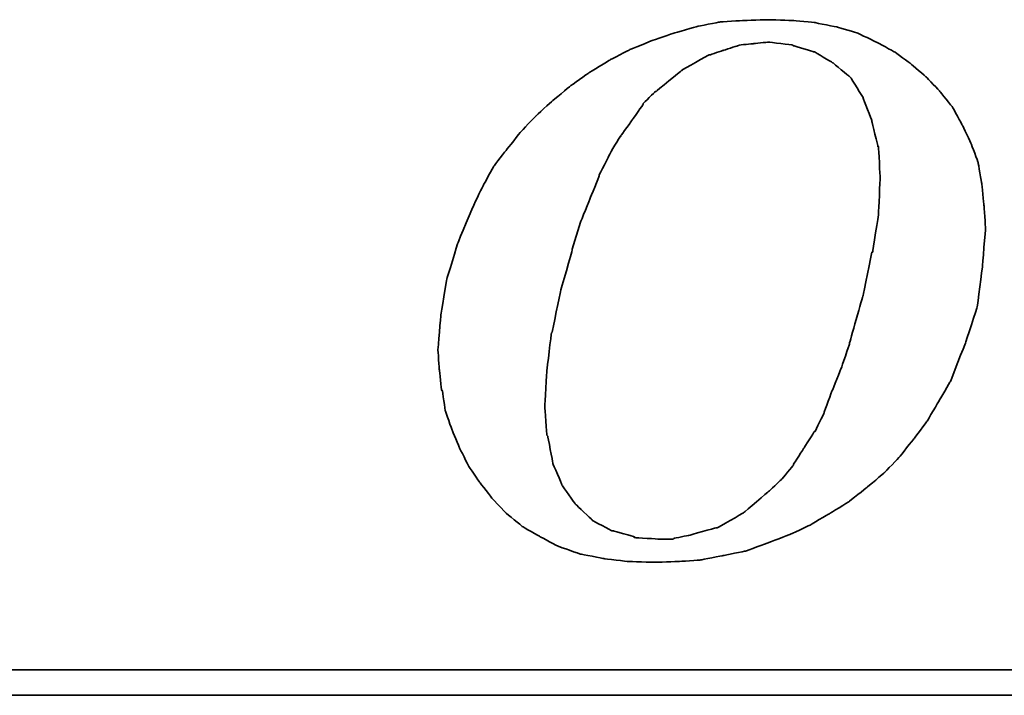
# Model space of a CAD drawing. Header units: millimetres. Extents: x 18 to 344, y 371 to 485.
# Tile 35 of 53: x 261.99 to 265.94, y 405.84 to 408.55. Entities that reach past the tile are written whole.
import ezdxf

# ---------------------------------------------------------------- set-up
doc = ezdxf.new("R2010")
doc.units = ezdxf.units.MM
doc.layers.add('DIM', color=4, linetype='Continuous')
doc.layers.add('layer 1', color=7, linetype='Continuous')

# ---------------------------------------------------------------- blocks, each defined once
blk = doc.blocks.new('TBI MOTION logo(完整正式版)')
at = {"layer": 'layer 1', "color": 22, "lineweight": 35}
for points, knots in [([(-11.34375, -6.98375), (-11.34375, -6.98375), (-10.91375, -7.43875), (-10.91375, -7.43875), (-10.91375, -7.43875), (-10.91375, -7.43875), (-10.38625, -7.87125), (-10.38625, -7.87125), (-10.38625, -7.87125), (-10.38625, -7.87125), (-9.81125, -8.20375), (-9.81125, -8.20375), (-9.81125, -8.20375), (-9.81125, -8.20375), (-9.21125, -8.51875), (-9.21125, -8.51875), (-9.21125, -8.51875), (-9.21125, -8.51875), (-8.51625, -8.75875), (-8.51625, -8.75875), (-8.51625, -8.75875), (-8.51625, -8.75875), (-7.77125, -8.90375), (-7.77125, -8.90375), (-7.77125, -8.90375), (-7.77125, -8.90375), (-6.97875, -8.99875), (-6.97875, -8.99875), (-6.97875, -8.99875), (-6.97875, -8.99875), (-6.14125, -9.02375), (-6.14125, -9.02375), (-6.14125, -9.02375), (-6.14125, -9.02375), (-5.37125, -8.99875), (-5.37125, -8.99875), (-5.37125, -8.99875), (-5.37125, -8.99875), (-4.65375, -8.94875), (-4.65375, -8.94875), (-4.65375, -8.94875), (-4.65375, -8.94875), (-3.93375, -8.80625), (-3.93375, -8.80625), (-3.93375, -8.80625), (-3.93375, -8.80625), (-3.21375, -8.66375), (-3.21375, -8.66375), (-3.21375, -8.66375), (-3.21375, -8.66375), (-2.49375, -8.39875), (-2.49375, -8.39875), (-2.49375, -8.39875), (-2.49375, -8.39875), (-1.79875, -8.13375), (-1.79875, -8.13375), (-1.79875, -8.13375), (-1.79875, -8.13375), (-1.17375, -7.84375), (-1.17375, -7.84375), (-1.17375, -7.84375), (-1.17375, -7.84375), (-0.52375, -7.46375), (-0.52375, -7.46375), (-0.52375, -7.46375), (-0.52375, -7.46375), (0.10124, -7.07875), (0.10124, -7.07875), (0.10124, -7.07875), (0.10124, -7.07875), (0.67625, -6.62375), (0.67625, -6.62375), (0.67625, -6.62375), (0.67625, -6.62375), (1.24874, -6.14375), (1.24874, -6.14375), (1.24874, -6.14375), (1.24874, -6.14375), (1.72874, -5.64125), (1.72874, -5.64125), (1.72874, -5.64125), (1.72874, -5.64125), (2.18624, -5.06375), (2.18624, -5.06375), (2.18624, -5.06375), (2.18624, -5.06375), (2.61625, -4.48874), (2.61625, -4.48874), (2.61625, -4.48874), (2.61625, -4.48874), (3.00125, -3.83874), (3.00125, -3.83874), (3.00125, -3.83874), (3.00125, -3.83874), (3.36124, -3.21374), (3.36124, -3.21374), (3.36124, -3.21374), (3.36124, -3.21374), (3.84374, -1.99125), (3.84374, -1.99125), (3.84374, -1.99125), (3.84374, -1.99125), (4.22625, -0.81875), (4.22625, -0.81875), (4.22625, -0.81875), (4.22625, -0.81875), (4.39125, 0.45624), (4.39125, 0.45624), (4.39125, 0.45624), (4.39125, 0.45624), (4.48874, 1.70124), (4.48874, 1.70124), (4.48874, 1.70124), (4.48874, 1.70124), (4.43874, 2.44625), (4.43874, 2.44625), (4.43874, 2.44625), (4.43874, 2.44625), (4.36874, 3.14125), (4.36874, 3.14125), (4.36874, 3.14125), (4.36874, 3.14125), (4.25125, 3.81125), (4.25125, 3.81125), (4.25125, 3.81125), (4.25125, 3.81125), (4.03124, 4.41125), (4.03124, 4.41125), (4.03124, 4.41125), (4.03124, 4.41125), (3.74374, 5.01125), (3.74374, 5.01125), (3.74374, 5.01125), (3.74374, 5.01125), (3.43124, 5.58875), (3.43124, 5.58875), (3.43124, 5.58875), (3.43124, 5.58875), (3.02625, 6.09125), (3.02625, 6.09125), (3.02625, 6.09125), (3.02625, 6.09125), (2.59374, 6.54875), (2.59374, 6.54875), (2.59374, 6.54875), (2.59374, 6.54875), (2.09124, 6.98125), (2.09124, 6.98125), (2.09124, 6.98125), (2.09124, 6.98125), (1.56124, 7.36625), (1.56124, 7.36625), (1.56124, 7.36625), (1.56124, 7.36625), (0.98624, 7.67625), (0.98624, 7.67625), (0.98624, 7.67625), (0.98624, 7.67625), (0.38624, 7.96375), (0.38624, 7.96375), (0.38624, 7.96375), (0.38624, 7.96375), (-0.25875, 8.15625), (-0.25875, 8.15625), (-0.25875, 8.15625), (-0.25875, 8.15625), (-0.98125, 8.30125), (-0.98125, 8.30125), (-0.98125, 8.30125), (-0.98125, 8.30125), (-1.70124, 8.37125), (-1.70124, 8.37125), (-1.70124, 8.37125), (-1.70124, 8.37125), (-2.49375, 8.39624), (-2.49375, 8.39624), (-2.49375, 8.39624), (-2.49375, 8.39624), (-3.28625, 8.37125), (-3.28625, 8.37125), (-3.28625, 8.37125), (-3.28625, 8.37125), (-4.05125, 8.32125), (-4.05125, 8.32125), (-4.05125, 8.32125), (-4.05125, 8.32125), (-4.77375, 8.18125), (-4.77375, 8.18125), (-4.77375, 8.18125), (-4.77375, 8.18125), (-5.51625, 7.96375), (-5.51625, 7.96375), (-5.51625, 7.96375), (-5.51625, 7.96375), (-6.21125, 7.72625), (-6.21125, 7.72625), (-6.21125, 7.72625), (-6.21125, 7.72625), (-6.92875, 7.43625), (-6.92875, 7.43625), (-6.92875, 7.43625), (-6.92875, 7.43625), (-7.57875, 7.10125), (-7.57875, 7.10125), (-7.57875, 7.10125), (-7.57875, 7.10125), (-8.24875, 6.69125), (-8.24875, 6.69125), (-8.24875, 6.69125), (-8.24875, 6.69125), (-8.84875, 6.26125), (-8.84875, 6.26125), (-8.84875, 6.26125), (-8.84875, 6.26125), (-9.42625, 5.78125), (-9.42625, 5.78125), (-9.42625, 5.78125), (-9.42625, 5.78125), (-9.95375, 5.30125), (-9.95375, 5.30125), (-9.95375, 5.30125), (-9.95375, 5.30125), (-10.43375, 4.79624), (-10.43375, 4.79624), (-10.43375, 4.79624), (-10.43375, 4.79624), (-10.88875, 4.22125), (-10.88875, 4.22125), (-10.88875, 4.22125), (-10.88875, 4.22125), (-11.29875, 3.69375), (-11.29875, 3.69375), (-11.29875, 3.69375), (-11.29875, 3.69375), (-11.63375, 3.09125), (-11.63375, 3.09125), (-11.63375, 3.09125), (-11.63375, 3.09125), (-11.91875, 2.49625), (-11.91875, 2.49625), (-11.91875, 2.49625), (-11.91875, 2.49625), (-12.44875, 1.24625), (-12.44875, 1.24625), (-12.44875, 1.24625), (-12.44875, 1.24625), (-12.80875, 0.06874), (-12.80875, 0.06874), (-12.80875, 0.06874), (-12.80875, 0.06874), (-12.99875, -1.07875), (-12.99875, -1.07875), (-12.99875, -1.07875), (-12.99875, -1.07875), (-13.09375, -2.18375), (-13.09375, -2.18375), (-13.09375, -2.18375), (-13.09375, -2.18375), (-13.04875, -2.85375), (-13.04875, -2.85375), (-13.04875, -2.85375), (-13.04875, -2.85375), (-12.97375, -3.50375), (-12.97375, -3.50375), (-12.97375, -3.50375), (-12.97375, -3.50375), (-12.95375, -3.50375), (-12.95375, -3.50375), (-12.95375, -3.50375), (-12.95375, -3.50375), (-12.85375, -4.17375), (-12.85375, -4.17375), (-12.85375, -4.17375), (-12.85375, -4.17375), (-12.63875, -4.77624), (-12.63875, -4.77624), (-12.63875, -4.77624), (-12.63875, -4.77624), (-12.39875, -5.35125), (-12.39875, -5.35125), (-12.39875, -5.35125), (-12.39875, -5.35125), (-12.11375, -5.92875), (-12.11375, -5.92875), (-12.11375, -5.92875), (-12.11375, -5.92875), (-11.75375, -6.45375), (-11.75375, -6.45375), (-11.75375, -6.45375), (-11.75375, -6.45375), (-11.34375, -6.98375), (-11.34375, -6.98375)], [0, 0, 0, 0, 0.01369863, 0.01369863, 0.01369863, 0.01369864, 0.02739726, 0.02739726, 0.02739726, 0.02739727, 0.04109589, 0.04109589, 0.04109589, 0.0410959, 0.05479452, 0.05479452, 0.05479452, 0.05479453, 0.06849315, 0.06849315, 0.06849315, 0.06849316, 0.08219178, 0.08219178, 0.08219178, 0.08219179, 0.09589041, 0.09589041, 0.09589041, 0.09589042, 0.10958904, 0.10958904, 0.10958904, 0.10958905, 0.12328767, 0.12328767, 0.12328767, 0.12328768, 0.1369863, 0.1369863, 0.1369863, 0.13698631, 0.15068493, 0.15068493, 0.15068493, 0.15068494, 0.16438356, 0.16438356, 0.16438356, 0.16438357, 0.17808219, 0.17808219, 0.17808219, 0.1780822, 0.19178082, 0.19178082, 0.19178082, 0.19178083, 0.20547945, 0.20547945, 0.20547945, 0.20547946, 0.21917808, 0.21917808, 0.21917808, 0.21917809, 0.23287671, 0.23287671, 0.23287671, 0.23287672, 0.24657534, 0.24657534, 0.24657534, 0.24657535, 0.26027397, 0.26027397, 0.26027397, 0.26027398, 0.2739726, 0.2739726, 0.2739726, 0.27397261, 0.28767123, 0.28767123, 0.28767123, 0.28767124, 0.30136986, 0.30136986, 0.30136986, 0.30136987, 0.31506849, 0.31506849, 0.31506849, 0.3150685, 0.32876712, 0.32876712, 0.32876712, 0.32876713, 0.34246575, 0.34246575, 0.34246575, 0.34246576, 0.35616438, 0.35616438, 0.35616438, 0.35616439, 0.36986301, 0.36986301, 0.36986301, 0.36986302, 0.38356164, 0.38356164, 0.38356164, 0.38356165, 0.39726027, 0.39726027, 0.39726027, 0.39726028, 0.4109589, 0.4109589, 0.4109589, 0.41095891, 0.42465753, 0.42465753, 0.42465753, 0.42465754, 0.43835616, 0.43835616, 0.43835616, 0.43835617, 0.45205479, 0.45205479, 0.45205479, 0.4520548, 0.46575342, 0.46575342, 0.46575342, 0.46575343, 0.47945205, 0.47945205, 0.47945205, 0.47945206, 0.49315068, 0.49315068, 0.49315068, 0.49315069, 0.50684932, 0.50684932, 0.50684932, 0.50684933, 0.52054795, 0.52054795, 0.52054795, 0.52054796, 0.53424658, 0.53424658, 0.53424658, 0.53424659, 0.54794521, 0.54794521, 0.54794521, 0.54794522, 0.56164384, 0.56164384, 0.56164384, 0.56164385, 0.57534247, 0.57534247, 0.57534247, 0.57534248, 0.5890411, 0.5890411, 0.5890411, 0.58904111, 0.60273973, 0.60273973, 0.60273973, 0.60273974, 0.61643836, 0.61643836, 0.61643836, 0.61643837, 0.63013699, 0.63013699, 0.63013699, 0.630137, 0.64383562, 0.64383562, 0.64383562, 0.64383563, 0.65753425, 0.65753425, 0.65753425, 0.65753426, 0.67123288, 0.67123288, 0.67123288, 0.67123289, 0.68493151, 0.68493151, 0.68493151, 0.68493152, 0.69863014, 0.69863014, 0.69863014, 0.69863015, 0.71232877, 0.71232877, 0.71232877, 0.71232878, 0.7260274, 0.7260274, 0.7260274, 0.72602741, 0.73972603, 0.73972603, 0.73972603, 0.73972604, 0.75342466, 0.75342466, 0.75342466, 0.75342467, 0.76712329, 0.76712329, 0.76712329, 0.7671233, 0.78082192, 0.78082192, 0.78082192, 0.78082193, 0.79452055, 0.79452055, 0.79452055, 0.79452056, 0.80821918, 0.80821918, 0.80821918, 0.80821919, 0.82191781, 0.82191781, 0.82191781, 0.82191782, 0.83561644, 0.83561644, 0.83561644, 0.83561645, 0.84931507, 0.84931507, 0.84931507, 0.84931508, 0.8630137, 0.8630137, 0.8630137, 0.86301371, 0.87671233, 0.87671233, 0.87671233, 0.87671234, 0.89041096, 0.89041096, 0.89041096, 0.89041097, 0.90410959, 0.90410959, 0.90410959, 0.9041096, 0.91780822, 0.91780822, 0.91780822, 0.91780823, 0.93150685, 0.93150685, 0.93150685, 0.93150686, 0.94520548, 0.94520548, 0.94520548, 0.94520549, 0.95890411, 0.95890411, 0.95890411, 0.95890412, 0.97260274, 0.97260274, 0.97260274, 0.97260275, 0.98630137, 0.98630137, 0.98630137, 0.98630138, 1, 1, 1, 1]), ([(-8.77875, 1.03124), (-8.77875, 1.03124), (-8.51625, 1.89625), (-8.51625, 1.89625), (-8.51625, 1.89625), (-8.51625, 1.89625), (-8.20375, 2.66375), (-8.20375, 2.66375), (-8.20375, 2.66375), (-8.20375, 2.66375), (-7.91625, 3.38125), (-7.91625, 3.38125), (-7.91625, 3.38125), (-7.91625, 3.38125), (-7.91625, 3.40624), (-7.91625, 3.40624), (-7.91625, 3.40624), (-7.91625, 3.40624), (-7.57875, 4.07624), (-7.57875, 4.07624), (-7.57875, 4.07624), (-7.57875, 4.07624), (-7.24375, 4.65125), (-7.24375, 4.65125), (-7.24375, 4.65125), (-7.24375, 4.65125), (-7.21875, 4.65125), (-7.21875, 4.65125), (-7.21875, 4.65125), (-7.21875, 4.65125), (-7.21875, 4.67624), (-7.21875, 4.67624), (-7.21875, 4.67624), (-7.21875, 4.67624), (-6.83625, 5.20375), (-6.83625, 5.20375), (-6.83625, 5.20375), (-6.83625, 5.20375), (-6.49875, 5.68625), (-6.49875, 5.68625), (-6.49875, 5.68625), (-6.49875, 5.68625), (-6.49875, 5.70625), (-6.49875, 5.70625), (-6.49875, 5.70625), (-6.49875, 5.70625), (-6.11625, 6.09125), (-6.11625, 6.09125), (-6.11625, 6.09125), (-6.11625, 6.09125), (-6.09125, 6.09125), (-6.09125, 6.09125), (-6.09125, 6.09125), (-6.09125, 6.09125), (-5.27375, 6.76625), (-5.27375, 6.76625), (-5.27375, 6.76625), (-5.27375, 6.76625), (-5.24875, 6.76625), (-5.24875, 6.76625), (-5.24875, 6.76625), (-5.24875, 6.76625), (-5.24875, 6.78625), (-5.24875, 6.78625), (-5.24875, 6.78625), (-5.24875, 6.78625), (-4.38875, 7.26624), (-4.38875, 7.26624), (-4.38875, 7.26624), (-4.38875, 7.26624), (-4.36125, 7.26624), (-4.36125, 7.26624), (-4.36125, 7.26624), (-4.36125, 7.26624), (-3.93375, 7.41125), (-3.93375, 7.41125), (-3.93375, 7.41125), (-3.93375, 7.41125), (-3.47375, 7.55625), (-3.47375, 7.55625), (-3.47375, 7.55625), (-3.47375, 7.55625), (-3.45375, 7.55625), (-3.45375, 7.55625), (-3.45375, 7.55625), (-3.45375, 7.55625), (-3.42875, 7.58124), (-3.42875, 7.58124), (-3.42875, 7.58124), (-3.42875, 7.58124), (-2.97375, 7.62625), (-2.97375, 7.62625), (-2.97375, 7.62625), (-2.97375, 7.62625), (-2.49375, 7.67625), (-2.49375, 7.67625), (-2.49375, 7.67625), (-2.49375, 7.67625), (-2.46875, 7.67625), (-2.46875, 7.67625), (-2.46875, 7.67625), (-2.46875, 7.67625), (-1.70124, 7.58124), (-1.70124, 7.58124), (-1.70124, 7.58124), (-1.70124, 7.58124), (-1.67875, 7.55625), (-1.67875, 7.55625), (-1.67875, 7.55625), (-1.67875, 7.55625), (-1.65375, 7.55625), (-1.65375, 7.55625), (-1.65375, 7.55625), (-1.65375, 7.55625), (-1.03125, 7.36625), (-1.03125, 7.36625), (-1.03125, 7.36625), (-1.03125, 7.36625), (-1.00625, 7.36625), (-1.00625, 7.36625), (-1.00625, 7.36625), (-1.00625, 7.36625), (-0.43124, 7.02624), (-0.43124, 7.02624), (-0.43124, 7.02624), (-0.43124, 7.02624), (-0.40625, 7.00624), (-0.40625, 7.00624), (-0.40625, 7.00624), (-0.40625, 7.00624), (0.12124, 6.57124), (0.12124, 6.57124), (0.12124, 6.57124), (0.12124, 6.57124), (0.14624, 6.54875), (0.14624, 6.54875), (0.14624, 6.54875), (0.14624, 6.54875), (0.17124, 6.52375), (0.17124, 6.52375), (0.17124, 6.52375), (0.17124, 6.52375), (0.55625, 5.89875), (0.55625, 5.89875), (0.55625, 5.89875), (0.55625, 5.89875), (0.55625, 5.87625), (0.55625, 5.87625), (0.55625, 5.87625), (0.55625, 5.87625), (0.84124, 5.15625), (0.84124, 5.15625), (0.84124, 5.15625), (0.84124, 5.15625), (0.84124, 5.13125), (0.84124, 5.13125), (0.84124, 5.13125), (0.84124, 5.13125), (1.03624, 4.31875), (1.03624, 4.31875), (1.03624, 4.31875), (1.03624, 4.31875), (1.05624, 4.31875), (1.05624, 4.31875), (1.05624, 4.31875), (1.05624, 4.31875), (1.05624, 4.29125), (1.05624, 4.29125), (1.05624, 4.29125), (1.05624, 4.29125), (1.10625, 3.33125), (1.10625, 3.33125), (1.10625, 3.33125), (1.10625, 3.33125), (1.10625, 3.30875), (1.10625, 3.30875), (1.10625, 3.30875), (1.10625, 3.30875), (1.05624, 2.20624), (1.05624, 2.20624), (1.05624, 2.20624), (1.05624, 2.20624), (1.05624, 2.18124), (1.05624, 2.18124), (1.05624, 2.18124), (1.05624, 2.18124), (0.86624, 0.93624), (0.86624, 0.93624), (0.86624, 0.93624), (0.86624, 0.93624), (0.84124, 0.93624), (0.84124, 0.93624), (0.84124, 0.93624), (0.84124, 0.93624), (0.55625, -0.45874), (0.55625, -0.45874), (0.55625, -0.45874), (0.55625, -0.45874), (0.12124, -1.99125), (0.12124, -1.99125), (0.12124, -1.99125), (0.12124, -1.99125), (0.12124, -2.01874), (0.12124, -2.01874), (0.12124, -2.01874), (0.12124, -2.01874), (-0.13874, -2.78375), (-0.13874, -2.78375), (-0.13874, -2.78375), (-0.13874, -2.78375), (-0.43124, -3.50375), (-0.43124, -3.50375), (-0.43124, -3.50375), (-0.43124, -3.50375), (-0.69375, -4.19875), (-0.69375, -4.19875), (-0.69375, -4.19875), (-0.69375, -4.19875), (-0.69375, -4.22375), (-0.69375, -4.22375), (-0.69375, -4.22375), (-0.69375, -4.22375), (-0.98125, -4.82374), (-0.98125, -4.82374), (-0.98125, -4.82374), (-0.98125, -4.82374), (-1.00625, -4.82374), (-1.00625, -4.82374), (-1.00625, -4.82374), (-1.00625, -4.82374), (-1.33875, -5.35125), (-1.33875, -5.35125), (-1.33875, -5.35125), (-1.33875, -5.35125), (-1.67875, -5.87875), (-1.67875, -5.87875), (-1.67875, -5.87875), (-1.67875, -5.87875), (-1.67875, -5.90375), (-1.67875, -5.90375), (-1.67875, -5.90375), (-1.67875, -5.90375), (-2.05875, -6.35875), (-2.05875, -6.35875), (-2.05875, -6.35875), (-2.05875, -6.35875), (-2.08375, -6.38375), (-2.08375, -6.38375), (-2.08375, -6.38375), (-2.08375, -6.38375), (-2.46875, -6.74375), (-2.46875, -6.74375), (-2.46875, -6.74375), (-2.46875, -6.74375), (-3.25875, -7.41625), (-3.25875, -7.41625), (-3.25875, -7.41625), (-3.25875, -7.41625), (-3.28625, -7.43875), (-3.28625, -7.43875), (-3.28625, -7.43875), (-3.28625, -7.43875), (-4.12375, -7.91875), (-4.12375, -7.91875), (-4.12375, -7.91875), (-4.12375, -7.91875), (-4.14875, -7.91875), (-4.14875, -7.91875), (-4.14875, -7.91875), (-4.14875, -7.91875), (-4.17125, -7.91875), (-4.17125, -7.91875), (-4.17125, -7.91875), (-4.17125, -7.91875), (-5.03375, -8.15875), (-5.03375, -8.15875), (-5.03375, -8.15875), (-5.03375, -8.15875), (-5.51625, -8.25625), (-5.51625, -8.25625), (-5.51625, -8.25625), (-5.51625, -8.25625), (-5.54125, -8.27875), (-5.54125, -8.27875), (-5.54125, -8.27875), (-5.54125, -8.27875), (-5.56375, -8.27875), (-5.56375, -8.27875), (-5.56375, -8.27875), (-5.56375, -8.27875), (-5.99625, -8.27875), (-5.99625, -8.27875), (-5.99625, -8.27875), (-5.99625, -8.27875), (-6.76375, -8.23125), (-6.76375, -8.23125), (-6.76375, -8.23125), (-6.76375, -8.23125), (-6.78875, -8.23125), (-6.78875, -8.23125), (-6.78875, -8.23125), (-6.78875, -8.23125), (-6.78875, -8.20375), (-6.78875, -8.20375), (-6.78875, -8.20375), (-6.78875, -8.20375), (-7.45875, -8.01375), (-7.45875, -8.01375), (-7.45875, -8.01375), (-7.45875, -8.01375), (-7.48375, -8.01375), (-7.48375, -8.01375), (-7.48375, -8.01375), (-7.48375, -8.01375), (-7.50875, -8.01375), (-7.50875, -8.01375), (-7.50875, -8.01375), (-7.50875, -8.01375), (-8.13125, -7.67875), (-8.13125, -7.67875), (-8.13125, -7.67875), (-8.13125, -7.67875), (-8.15625, -7.65375), (-8.15625, -7.65375), (-8.15625, -7.65375), (-8.15625, -7.65375), (-8.65875, -7.17375), (-8.65875, -7.17375), (-8.65875, -7.17375), (-8.65875, -7.17375), (-8.68375, -7.14875), (-8.68375, -7.14875), (-8.68375, -7.14875), (-8.68375, -7.14875), (-9.08875, -6.57375), (-9.08875, -6.57375), (-9.08875, -6.57375), (-9.08875, -6.57375), (-9.11375, -6.54875), (-9.11375, -6.54875), (-9.11375, -6.54875), (-9.11375, -6.54875), (-9.11375, -6.52875), (-9.11375, -6.52875), (-9.11375, -6.52875), (-9.11375, -6.52875), (-9.40375, -5.85375), (-9.40375, -5.85375), (-9.40375, -5.85375), (-9.40375, -5.85375), (-9.40375, -5.82875), (-9.40375, -5.82875), (-9.40375, -5.82875), (-9.40375, -5.82875), (-9.56875, -4.96875), (-9.56875, -4.96875), (-9.56875, -4.96875), (-9.56875, -4.96875), (-9.59375, -4.94375), (-9.59375, -4.94375), (-9.59375, -4.94375), (-9.59375, -4.94375), (-9.66375, -4.03375), (-9.66375, -4.03375), (-9.66375, -4.03375), (-9.66375, -4.03375), (-9.66375, -4.00875), (-9.66375, -4.00875), (-9.66375, -4.00875), (-9.66375, -4.00875), (-9.59375, -2.85375), (-9.59375, -2.85375), (-9.59375, -2.85375), (-9.59375, -2.85375), (-9.45125, -1.65875), (-9.45125, -1.65875), (-9.45125, -1.65875), (-9.45125, -1.65875), (-9.42625, -1.63375), (-9.42625, -1.63375), (-9.42625, -1.63375), (-9.42625, -1.63375), (-9.16125, -0.33875), (-9.16125, -0.33875), (-9.16125, -0.33875), (-9.16125, -0.33875), (-8.77875, 1.00624), (-8.77875, 1.00624), (-8.77875, 1.00624), (-8.77875, 1.00624), (-8.77875, 1.03124), (-8.77875, 1.03124)], [0, 0, 0, 0, 0.01020408, 0.01020408, 0.01020408, 0.01020409, 0.02040816, 0.02040816, 0.02040816, 0.02040817, 0.03061224, 0.03061224, 0.03061224, 0.03061225, 0.04081633, 0.04081633, 0.04081633, 0.04081634, 0.05102041, 0.05102041, 0.05102041, 0.05102042, 0.06122449, 0.06122449, 0.06122449, 0.0612245, 0.07142857, 0.07142857, 0.07142857, 0.07142858, 0.08163265, 0.08163265, 0.08163265, 0.08163266, 0.09183673, 0.09183673, 0.09183673, 0.09183674, 0.10204082, 0.10204082, 0.10204082, 0.10204083, 0.1122449, 0.1122449, 0.1122449, 0.11224491, 0.12244898, 0.12244898, 0.12244898, 0.12244899, 0.13265306, 0.13265306, 0.13265306, 0.13265307, 0.14285714, 0.14285714, 0.14285714, 0.14285715, 0.15306122, 0.15306122, 0.15306122, 0.15306123, 0.16326531, 0.16326531, 0.16326531, 0.16326532, 0.17346939, 0.17346939, 0.17346939, 0.1734694, 0.18367347, 0.18367347, 0.18367347, 0.18367348, 0.19387755, 0.19387755, 0.19387755, 0.19387756, 0.20408163, 0.20408163, 0.20408163, 0.20408164, 0.21428571, 0.21428571, 0.21428571, 0.21428572, 0.2244898, 0.2244898, 0.2244898, 0.22448981, 0.23469388, 0.23469388, 0.23469388, 0.23469389, 0.24489796, 0.24489796, 0.24489796, 0.24489797, 0.25510204, 0.25510204, 0.25510204, 0.25510205, 0.26530612, 0.26530612, 0.26530612, 0.26530613, 0.2755102, 0.2755102, 0.2755102, 0.27551021, 0.28571429, 0.28571429, 0.28571429, 0.2857143, 0.29591837, 0.29591837, 0.29591837, 0.29591838, 0.30612245, 0.30612245, 0.30612245, 0.30612246, 0.31632653, 0.31632653, 0.31632653, 0.31632654, 0.32653061, 0.32653061, 0.32653061, 0.32653062, 0.33673469, 0.33673469, 0.33673469, 0.3367347, 0.34693878, 0.34693878, 0.34693878, 0.34693879, 0.35714286, 0.35714286, 0.35714286, 0.35714287, 0.36734694, 0.36734694, 0.36734694, 0.36734695, 0.37755102, 0.37755102, 0.37755102, 0.37755103, 0.3877551, 0.3877551, 0.3877551, 0.38775511, 0.39795918, 0.39795918, 0.39795918, 0.39795919, 0.40816327, 0.40816327, 0.40816327, 0.40816328, 0.41836735, 0.41836735, 0.41836735, 0.41836736, 0.42857143, 0.42857143, 0.42857143, 0.42857144, 0.43877551, 0.43877551, 0.43877551, 0.43877552, 0.44897959, 0.44897959, 0.44897959, 0.4489796, 0.45918367, 0.45918367, 0.45918367, 0.45918368, 0.46938776, 0.46938776, 0.46938776, 0.46938777, 0.47959184, 0.47959184, 0.47959184, 0.47959185, 0.48979592, 0.48979592, 0.48979592, 0.48979593, 0.5, 0.5, 0.5, 0.50000001, 0.51020408, 0.51020408, 0.51020408, 0.51020409, 0.52040816, 0.52040816, 0.52040816, 0.52040817, 0.53061224, 0.53061224, 0.53061224, 0.53061225, 0.54081633, 0.54081633, 0.54081633, 0.54081634, 0.55102041, 0.55102041, 0.55102041, 0.55102042, 0.56122449, 0.56122449, 0.56122449, 0.5612245, 0.57142857, 0.57142857, 0.57142857, 0.57142858, 0.58163265, 0.58163265, 0.58163265, 0.58163266, 0.59183673, 0.59183673, 0.59183673, 0.59183674, 0.60204082, 0.60204082, 0.60204082, 0.60204083, 0.6122449, 0.6122449, 0.6122449, 0.61224491, 0.62244898, 0.62244898, 0.62244898, 0.62244899, 0.63265306, 0.63265306, 0.63265306, 0.63265307, 0.64285714, 0.64285714, 0.64285714, 0.64285715, 0.65306122, 0.65306122, 0.65306122, 0.65306123, 0.66326531, 0.66326531, 0.66326531, 0.66326532, 0.67346939, 0.67346939, 0.67346939, 0.6734694, 0.68367347, 0.68367347, 0.68367347, 0.68367348, 0.69387755, 0.69387755, 0.69387755, 0.69387756, 0.70408163, 0.70408163, 0.70408163, 0.70408164, 0.71428571, 0.71428571, 0.71428571, 0.71428572, 0.7244898, 0.7244898, 0.7244898, 0.72448981, 0.73469388, 0.73469388, 0.73469388, 0.73469389, 0.74489796, 0.74489796, 0.74489796, 0.74489797, 0.75510204, 0.75510204, 0.75510204, 0.75510205, 0.76530612, 0.76530612, 0.76530612, 0.76530613, 0.7755102, 0.7755102, 0.7755102, 0.77551021, 0.78571429, 0.78571429, 0.78571429, 0.7857143, 0.79591837, 0.79591837, 0.79591837, 0.79591838, 0.80612245, 0.80612245, 0.80612245, 0.80612246, 0.81632653, 0.81632653, 0.81632653, 0.81632654, 0.82653061, 0.82653061, 0.82653061, 0.82653062, 0.83673469, 0.83673469, 0.83673469, 0.8367347, 0.84693878, 0.84693878, 0.84693878, 0.84693879, 0.85714286, 0.85714286, 0.85714286, 0.85714287, 0.86734694, 0.86734694, 0.86734694, 0.86734695, 0.87755102, 0.87755102, 0.87755102, 0.87755103, 0.8877551, 0.8877551, 0.8877551, 0.88775511, 0.89795918, 0.89795918, 0.89795918, 0.89795919, 0.90816327, 0.90816327, 0.90816327, 0.90816328, 0.91836735, 0.91836735, 0.91836735, 0.91836736, 0.92857143, 0.92857143, 0.92857143, 0.92857144, 0.93877551, 0.93877551, 0.93877551, 0.93877552, 0.94897959, 0.94897959, 0.94897959, 0.9489796, 0.95918367, 0.95918367, 0.95918367, 0.95918368, 0.96938776, 0.96938776, 0.96938776, 0.96938777, 0.97959184, 0.97959184, 0.97959184, 0.97959185, 0.98979592, 0.98979592, 0.98979592, 0.98979593, 1, 1, 1, 1]), ([(75.90875, -9.47875), (75.90875, -9.47875), (75.90875, -12.28625), (75.90875, -12.28625), (75.90875, -12.28625), (75.90875, -12.28625), (75.90875, -12.47875), (75.90875, -12.47875), (75.90875, -12.47875), (75.90875, -12.47875), (75.71625, -12.47875), (75.71625, -12.47875), (75.71625, -12.47875), (75.71625, -12.47875), (-88.32875, -12.47875), (-88.32875, -12.47875), (-88.32875, -12.47875), (-88.32875, -12.47875), (-88.32875, -13.29375), (-88.32875, -13.29375), (-88.32875, -13.29375), (-88.32875, -13.29375), (82.89125, -13.29375), (82.89125, -13.29375), (82.89125, -13.29375), (82.89125, -13.29375), (75.90875, -9.47875), (75.90875, -9.47875)], [0, 0, 0, 0, 0.14285714, 0.14285714, 0.14285714, 0.14285715, 0.28571429, 0.28571429, 0.28571429, 0.2857143, 0.42857143, 0.42857143, 0.42857143, 0.42857144, 0.57142857, 0.57142857, 0.57142857, 0.57142858, 0.71428571, 0.71428571, 0.71428571, 0.71428572, 0.85714286, 0.85714286, 0.85714286, 0.85714287, 1, 1, 1, 1])]:
    blk.add_open_spline(points, degree=3, knots=knots, dxfattribs=at)

msp = doc.modelspace()

# ---------------------------------------------------------------- block references
at = {"layer": 'DIM', "color": 7, "xscale": 0.1250977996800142, "yscale": 0.1250977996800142, "zscale": 0.1250977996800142}
msp.add_blockref('TBI MOTION logo(完整正式版)', (265.3061, 407.4982), dxfattribs=at)

doc.saveas('drawing.dxf')
